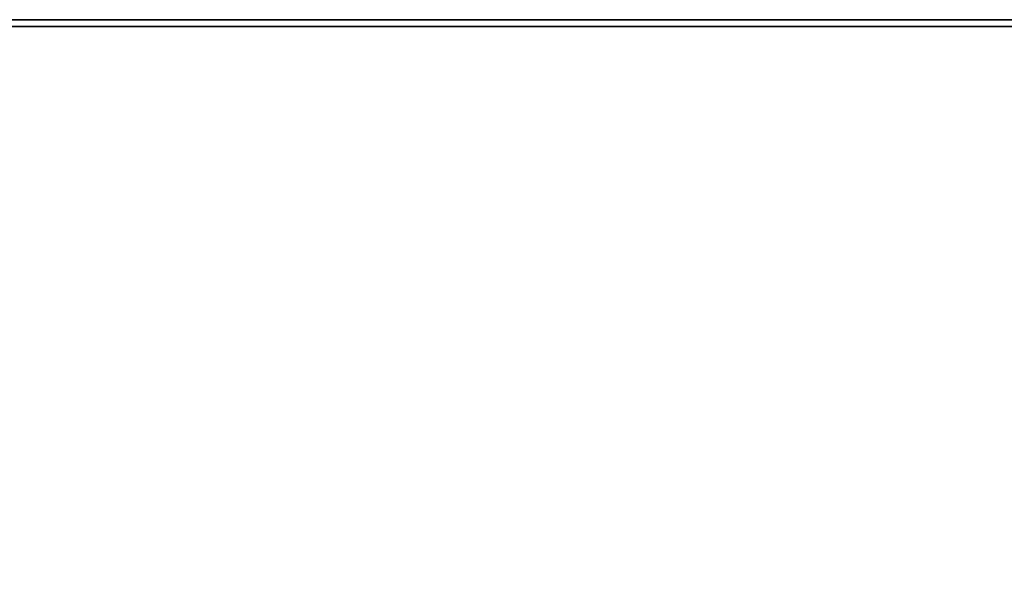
# Model space of a CAD drawing. Header units: inches. Extents: x 18783 to 19393, y 13900 to 14269.
# Tile 147 of 256: x 19290.72 to 19296.42, y 13970.8 to 13974. Entities that reach past the tile are written whole.
import ezdxf

# ---------------------------------------------------------------- set-up
doc = ezdxf.new("R2010")
doc.units = ezdxf.units.IN
doc.header["$LTSCALE"] = 96
doc.header["$MEASUREMENT"] = 0
doc.layers.add('A-FURN-3-TABLE-EDGE', color=35, linetype='Continuous')
doc.layers.add('A-FURN-3-TABLE-TOP', color=33, linetype='Continuous')

# ---------------------------------------------------------------- blocks, each defined once
blk = doc.blocks.new('TARA-3070-LJSHE-3D-3')
at = {"layer": 'A-FURN-3-TABLE-EDGE'}
for points in [[(70.96, 31.382, 27.75), (71, 31.382, 27.79), (71, 1.82, 27.79), (70.96, 1.86, 27.75)], [(70.96, 1.86, 29), (71, 1.82, 28.96), (71, 31.382, 28.96), (70.96, 31.382, 29)]]:
    blk.add_3dface(points, dxfattribs=at)
at = {"layer": 'A-FURN-3-TABLE-EDGE', "invisible_edges": 4}
blk.add_3dface([(71, 1.82, 28.96), (71, 1.82, 27.79), (71, 31.382, 27.79), (71, 31.382, 28.96)], dxfattribs=at)
at = {"layer": 'A-FURN-3-TABLE-TOP', "invisible_edges": 12}
for points in [[(1.04, 1.86, 29), (70.96, 1.86, 29), (70.96, 31.382, 29), (1.04, 31.382, 29)], [(70.96, 31.382, 27.75), (70.96, 1.86, 27.75), (1.04, 1.86, 27.75), (1.04, 31.382, 27.75)]]:
    blk.add_3dface(points, dxfattribs=at)

msp = doc.modelspace()

# ---------------------------------------------------------------- block references
at = {"rotation": 90}
msp.add_blockref('TARA-3070-LJSHE-3D-3', (19305.2418, 13902.9985), dxfattribs=at)

doc.saveas('drawing.dxf')
